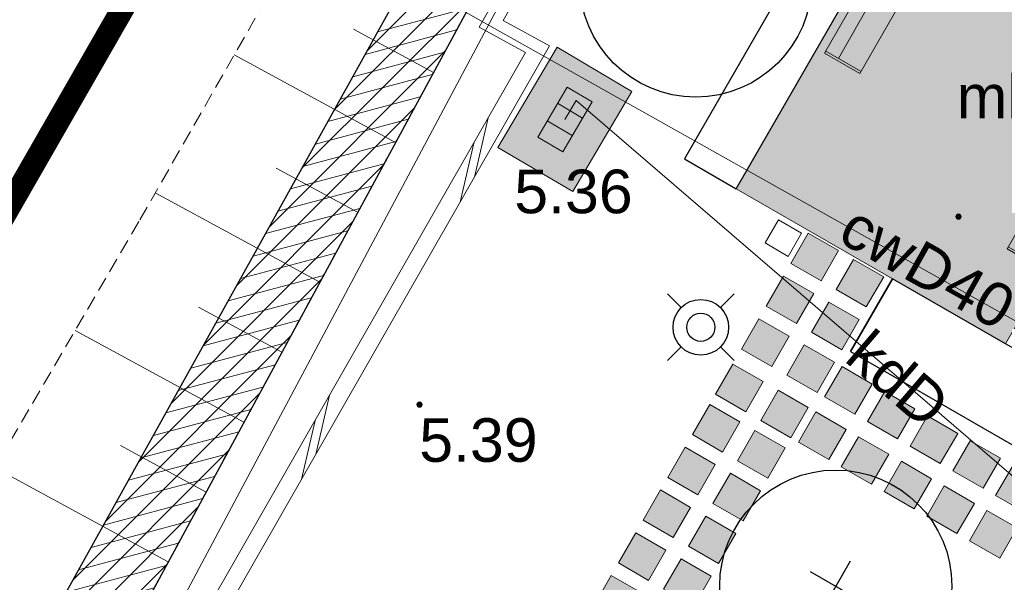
# Model space of a CAD drawing. Extents: x 5477758 to 5478333, y 5918235 to 5918502.
# Tile 62 of 130: x 5477929 to 5477946, y 5918438 to 5918447. Entities that reach past the tile are written whole.
import ezdxf
from ezdxf.enums import TextEntityAlignment as Align

# ---------------------------------------------------------------- set-up
doc = ezdxf.new("R2010")
doc.units = 0
doc.header["$LTSCALE"] = 0.25
doc.header["$PDSIZE"] = 0.75
doc.linetypes.add('budynki akt$0$DASHED', pattern=[19.05, 12.7, -6.35])
doc.linetypes.add('PRZER2-1', pattern=[3, 2, -1])
doc.layers.get('0').update_dxf_attribs({"linetype": 'CONTINUOUS', "lineweight": 13})
for name, color, linetype, lineweight in [('0_NAWIERZCHNIA MINERALNA', 43, 'CONTINUOUS', 0), ('0_podziały zieleni średniowysokiej i nasadzeń niskich', 7, 'CONTINUOUS', 0), ('0_PROJEKTOWANE ZABAWKI', 7, 'CONTINUOUS', 0), ('A_GRANICA OPRACOWANIA', 7, 'CONTINUOUS', 0), ('E_osw', 5, 'CONTINUOUS', 30), ('GESBZO', 252, 'CONTINUOUS', 50), ('GSSDSO', 252, 'CONTINUOUS', 18), ('GSSKOD_O', 252, 'PRZER2-1', 18), ('GSSZSN', 252, 'PRZER2-1', 18), ('GULCPR', 252, 'CONTINUOUS', 18), ('GULCPR_O', 252, 'CONTINUOUS', 18), ('GULKPR', 252, 'CONTINUOUS', 18), ('GULKPR_O', 252, 'CONTINUOUS', 18), ('GUPKKS', 252, 'CONTINUOUS', 18), ('GUPPRZ', 252, 'CONTINUOUS', 18), ('GUPPRZ_O', 252, 'CONTINUOUS', 18), ('OT_Rzedna', 252, 'CONTINUOUS', 18), ('wysokosci', 252, 'CONTINUOUS', 18), ('ZZ_cięcie-krzewów', 203, 'CONTINUOUS', 25), ('ZZ_ekran', 55, 'BATTING', 13), ('ZZ_grupa', 60, 'CONTINUOUS', 30), ('ZZ_grupa-krzewow-szraf', 60, 'CONTINUOUS', 13)]:
    doc.layers.add(name, color=color, linetype=linetype, lineweight=lineweight)
doc.layers.add('ZZ_PROJ-drzewa', color=7, linetype='CONTINUOUS')
doc.layers.add('ZZ_PROJ-obrys-rabaty', color=7, linetype='CONTINUOUS')
doc.styles.add('GEO-INFO', font='arial.ttf')
doc.linetypes.add('BATTING', pattern='A,0.00254,-2.54,[134,ltypeshp.shx,S=2.54,R=0,X=-2.54,Y=0],-5.08,[134,ltypeshp.shx,S=2.54,R=180,X=2.54,Y=0],-2.54', length=10.16254)

# ---------------------------------------------------------------- blocks, each defined once
blk = doc.blocks.new('POINT')
at = {"color": 0}
blk.add_point((0, 0), dxfattribs=at)
blk = doc.blocks.new('ODTN_2')
at = {"color": 0}
for points in [[(-1.5, -0.5), (0.5, 0.5)], [(-0.5, -0.5), (1.5, 0.5)]]:
    blk.add_lwpolyline(points, dxfattribs=at)
blk = doc.blocks.new('SUUS05')
at = {"color": 0}
blk.add_lwpolyline([(0.5, -0.25), (-0.5, -0.25), (-0.5, 0.25), (0.5, 0.25)], close=True, dxfattribs=at)
for points in [[(-0.175, -0.25), (-0.175, 0.25)], [(0.175, -0.25), (0.175, 0.25)]]:
    blk.add_lwpolyline(points, dxfattribs=at)
blk = doc.blocks.new('OTRN')
at = {"linetype": 'Continuous', "lineweight": 13}
blk.add_hatch(color=0, dxfattribs=at).paths.add_polyline_path([(0, -0.091, 1), (0, 0.091, 1)])
at = {"color": 0, "linetype": 'Continuous', "lineweight": 13}
blk.add_circle((0, 0), 0.0906, dxfattribs=at)
blk = doc.blocks.new('stara ławka w nowym miejscu')
at = {"color": 0}
for p, q in [((5470779.101, 5934415.094), (5470779.772, 5934415.292)), ((5470779.112, 5934415.056), (5470779.784, 5934415.254)), ((5470779.772, 5934415.292), (5470780.31, 5934413.47)), ((5470779.639, 5934413.272), (5470779.101, 5934415.094)), ((5470780.059, 5934413.438), (5470779.544, 5934415.183)), ((5470780.299, 5934413.508), (5470779.627, 5934413.31)), ((5470780.31, 5934413.47), (5470779.639, 5934413.272))]:
    blk.add_line(p, q, dxfattribs=at)
blk = doc.blocks.new('D4')
at = {"layer": 'ZZ_PROJ-drzewa'}
for p, q in [((0, -0.5), (0, 0.5)), ((0.5, 0), (-0.5, 0))]:
    blk.add_line(p, q, dxfattribs=at)
blk.add_circle((0, 0), 2, dxfattribs=at)
blk = doc.blocks.new('zw$6B5E')
at = {"layer": 'E_osw', "color": 5}
for p, q in [((0.363, 0.041), (0.128, 0.275)), ((1.04, 0.041), (1.275, 0.275)), ((0.363, -0.637), (0.128, -0.871)), ((1.04, -0.637), (1.275, -0.871))]:
    blk.add_line(p, q, dxfattribs=at)
for radius in [0.479, 0.242]:
    blk.add_circle((0.702, -0.298), radius, dxfattribs=at)

msp = doc.modelspace()

# ---------------------------------------------------------------- hatches: boundary and pattern name
at = {"lineweight": 0}
for points in [[(5477942.504, 5918442.82), (5477941.984, 5918443.12), (5477942.284, 5918443.639), (5477942.804, 5918443.34)], [(5477943.284, 5918442.371), (5477942.764, 5918442.67), (5477943.064, 5918443.19), (5477943.584, 5918442.89)], [(5477942.08, 5918442.084), (5477941.56, 5918442.383), (5477941.86, 5918442.903), (5477942.379, 5918442.603)], [(5477942.86, 5918441.634), (5477942.34, 5918441.934), (5477942.639, 5918442.454), (5477943.159, 5918442.154)], [(5477941.955, 5918441.867), (5477941.655, 5918441.347), (5477941.136, 5918441.647), (5477941.435, 5918442.166)], [(5477942.735, 5918441.418), (5477942.435, 5918440.898), (5477941.915, 5918441.197), (5477942.215, 5918441.717)], [(5477941.506, 5918441.087), (5477941.206, 5918440.567), (5477940.686, 5918440.867), (5477940.986, 5918441.387)], [(5477943.385, 5918441.043), (5477943.085, 5918440.523), (5477942.565, 5918440.823), (5477942.865, 5918441.343)], [(5477942.285, 5918440.638), (5477941.986, 5918440.118), (5477941.466, 5918440.417), (5477941.766, 5918440.937)], [(5477944.121, 5918440.619), (5477943.822, 5918440.099), (5477943.302, 5918440.398), (5477943.601, 5918440.918)], [(5477940.807, 5918439.874), (5477940.287, 5918440.174), (5477940.586, 5918440.694), (5477941.106, 5918440.394)], [(5477942.935, 5918440.263), (5477942.636, 5918439.743), (5477942.116, 5918440.043), (5477942.415, 5918440.563)], [(5477944.858, 5918440.194), (5477944.558, 5918439.674), (5477944.038, 5918439.974), (5477944.338, 5918440.494)], [(5477941.586, 5918439.425), (5477941.067, 5918439.724), (5477941.366, 5918440.244), (5477941.886, 5918439.945)], [(5477943.672, 5918439.839), (5477943.372, 5918439.319), (5477942.852, 5918439.619), (5477943.152, 5918440.138)], [(5477940.382, 5918439.138), (5477939.862, 5918439.437), (5477940.162, 5918439.957), (5477940.682, 5918439.658)], [(5477945.594, 5918439.77), (5477945.295, 5918439.25), (5477944.775, 5918439.55), (5477945.074, 5918440.069)], [(5477944.408, 5918439.415), (5477944.109, 5918438.895), (5477943.589, 5918439.194), (5477943.888, 5918439.714)], [(5477946.331, 5918439.346), (5477946.031, 5918438.826), (5477945.511, 5918439.125), (5477945.811, 5918439.645)], [(5477941.162, 5918438.688), (5477940.642, 5918438.988), (5477940.942, 5918439.508), (5477941.462, 5918439.208)], [(5477945.145, 5918438.99), (5477944.845, 5918438.47), (5477944.325, 5918438.77), (5477944.625, 5918439.29)], [(5477939.958, 5918438.401), (5477939.438, 5918438.701), (5477939.738, 5918439.221), (5477940.257, 5918438.921)], [(5477940.738, 5918437.952), (5477940.218, 5918438.251), (5477940.517, 5918438.771), (5477941.037, 5918438.472)], [(5477945.881, 5918438.566), (5477945.582, 5918438.046), (5477945.062, 5918438.345), (5477945.361, 5918438.865)], [(5477939.534, 5918437.665), (5477939.014, 5918437.964), (5477939.313, 5918438.484), (5477939.833, 5918438.185)], [(5477940.313, 5918437.215), (5477939.793, 5918437.515), (5477940.093, 5918438.035), (5477940.613, 5918437.735)], [(5477939.109, 5918436.928), (5477938.589, 5918437.228), (5477938.889, 5918437.748), (5477939.409, 5918437.448)]]:
    msp.add_hatch(color=254, dxfattribs=at).paths.add_polyline_path(points)
at = {"layer": '0_NAWIERZCHNIA MINERALNA', "transparency": 33554636}
for points in [[(5477944.188, 5918449.863), (5477948.829, 5918447.192), (5477945.683, 5918441.734), (5477941.044, 5918444.404)], [(5477937.956, 5918446.84), (5477936.939, 5918445.118), (5477938.23, 5918444.356), (5477939.247, 5918446.078)]]:
    msp.add_hatch(color=256, dxfattribs=at).paths.add_polyline_path(points)
at = {"layer": 'ZZ_cięcie-krzewów', "ltscale": 0.25}
h = msp.add_hatch(dxfattribs=at)
h.set_pattern_fill('ANSI31', color=256, scale=0.1)
h.set_pattern_definition([(45, (0, 0), (-0.224506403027, 0.224506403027), [])])
edge = h.paths.add_edge_path()
edge.add_line((5477944.967, 5918463.262), (5477929.952, 5918435.573))
edge.add_line((5477929.952, 5918435.573), (5477928.8, 5918436.198))
edge.add_line((5477928.8, 5918436.198), (5477944.111, 5918463.726))
edge.add_line((5477944.111, 5918463.726), (5477944.962, 5918463.253))
at = {"layer": 'ZZ_grupa-krzewow-szraf'}
h = msp.add_hatch(dxfattribs=at)
h.set_pattern_fill('ANSI31', color=256, scale=0.1, angle=90)
h.set_pattern_definition([(194.933, (5477837.84446, 5918344.9947), (0.08181636, -0.30677734), [])])
edge = h.paths.add_edge_path()
edge.add_line((5477944.967, 5918463.262), (5477929.952, 5918435.573))
edge.add_line((5477929.952, 5918435.573), (5477928.8, 5918436.198))
edge.add_line((5477928.8, 5918436.198), (5477944.111, 5918463.726))
edge.add_line((5477944.111, 5918463.726), (5477944.962, 5918463.253))

# ---------------------------------------------------------------- linework, layer by layer
for points in [[(5477942.504, 5918442.82), (5477941.984, 5918443.12), (5477942.284, 5918443.639), (5477942.804, 5918443.34), (5477942.504, 5918442.82)], [(5477943.284, 5918442.371), (5477942.764, 5918442.67), (5477943.064, 5918443.19), (5477943.584, 5918442.89), (5477943.284, 5918442.371)], [(5477942.08, 5918442.084), (5477941.56, 5918442.383), (5477941.86, 5918442.903), (5477942.379, 5918442.603), (5477942.08, 5918442.084)], [(5477942.86, 5918441.634), (5477942.34, 5918441.934), (5477942.639, 5918442.454), (5477943.159, 5918442.154), (5477942.86, 5918441.634)], [(5477941.955, 5918441.867), (5477941.655, 5918441.347), (5477941.136, 5918441.647), (5477941.435, 5918442.166), (5477941.955, 5918441.867)], [(5477942.735, 5918441.418), (5477942.435, 5918440.898), (5477941.915, 5918441.197), (5477942.215, 5918441.717), (5477942.735, 5918441.418)], [(5477941.506, 5918441.087), (5477941.206, 5918440.567), (5477940.686, 5918440.867), (5477940.986, 5918441.387), (5477941.506, 5918441.087)], [(5477943.385, 5918441.043), (5477943.085, 5918440.523), (5477942.565, 5918440.823), (5477942.865, 5918441.343), (5477943.385, 5918441.043)], [(5477942.285, 5918440.638), (5477941.986, 5918440.118), (5477941.466, 5918440.417), (5477941.766, 5918440.937), (5477942.285, 5918440.638)], [(5477944.121, 5918440.619), (5477943.822, 5918440.099), (5477943.302, 5918440.398), (5477943.601, 5918440.918), (5477944.121, 5918440.619)], [(5477940.807, 5918439.874), (5477940.287, 5918440.174), (5477940.586, 5918440.694), (5477941.106, 5918440.394), (5477940.807, 5918439.874)], [(5477942.935, 5918440.263), (5477942.636, 5918439.743), (5477942.116, 5918440.043), (5477942.415, 5918440.563), (5477942.935, 5918440.263)], [(5477944.858, 5918440.194), (5477944.558, 5918439.674), (5477944.038, 5918439.974), (5477944.338, 5918440.494), (5477944.858, 5918440.194)], [(5477941.586, 5918439.425), (5477941.067, 5918439.724), (5477941.366, 5918440.244), (5477941.886, 5918439.945), (5477941.586, 5918439.425)], [(5477943.672, 5918439.839), (5477943.372, 5918439.319), (5477942.852, 5918439.619), (5477943.152, 5918440.138), (5477943.672, 5918439.839)], [(5477940.382, 5918439.138), (5477939.862, 5918439.437), (5477940.162, 5918439.957), (5477940.682, 5918439.658), (5477940.382, 5918439.138)], [(5477945.594, 5918439.77), (5477945.295, 5918439.25), (5477944.775, 5918439.55), (5477945.074, 5918440.069), (5477945.594, 5918439.77)], [(5477944.408, 5918439.415), (5477944.109, 5918438.895), (5477943.589, 5918439.194), (5477943.888, 5918439.714), (5477944.408, 5918439.415)], [(5477946.331, 5918439.346), (5477946.031, 5918438.826), (5477945.511, 5918439.125), (5477945.811, 5918439.645), (5477946.331, 5918439.346)], [(5477941.162, 5918438.688), (5477940.642, 5918438.988), (5477940.942, 5918439.508), (5477941.462, 5918439.208), (5477941.162, 5918438.688)], [(5477945.145, 5918438.99), (5477944.845, 5918438.47), (5477944.325, 5918438.77), (5477944.625, 5918439.29), (5477945.145, 5918438.99)], [(5477939.958, 5918438.401), (5477939.438, 5918438.701), (5477939.738, 5918439.221), (5477940.257, 5918438.921), (5477939.958, 5918438.401)], [(5477940.738, 5918437.952), (5477940.218, 5918438.251), (5477940.517, 5918438.771), (5477941.037, 5918438.472), (5477940.738, 5918437.952)], [(5477945.881, 5918438.566), (5477945.582, 5918438.046), (5477945.062, 5918438.345), (5477945.361, 5918438.865), (5477945.881, 5918438.566)], [(5477939.534, 5918437.665), (5477939.014, 5918437.964), (5477939.313, 5918438.484), (5477939.833, 5918438.185), (5477939.534, 5918437.665)], [(5477940.313, 5918437.215), (5477939.793, 5918437.515), (5477940.093, 5918438.035), (5477940.613, 5918437.735), (5477940.313, 5918437.215)], [(5477939.109, 5918436.928), (5477938.589, 5918437.228), (5477938.889, 5918437.748), (5477939.409, 5918437.448), (5477939.109, 5918436.928)]]:
    msp.add_lwpolyline(points)
at = {"layer": '0_podziały zieleni średniowysokiej i nasadzeń niskich'}
msp.add_lwpolyline([(5477944.188, 5918449.863), (5477948.829, 5918447.192), (5477945.683, 5918441.734), (5477941.044, 5918444.404), (5477944.188, 5918449.863)], dxfattribs=at)
msp.add_lwpolyline([(5477944.188, 5918449.863), (5477948.829, 5918447.192), (5477945.683, 5918441.734), (5477941.044, 5918444.404), (5477944.188, 5918449.863)], dxfattribs=at)
at = {"layer": '0_podziały zieleni średniowysokiej i nasadzeń niskich', "lineweight": 0}
msp.add_lwpolyline([(5477937.956, 5918446.84), (5477936.939, 5918445.118), (5477938.23, 5918444.356), (5477939.247, 5918446.078)], close=True, dxfattribs=at)
at = {"layer": '0_PROJEKTOWANE ZABAWKI'}
msp.add_lwpolyline([(5477941.94, 5918443.242), (5477942.169, 5918443.641), (5477941.771, 5918443.871), (5477941.541, 5918443.472), (5477941.94, 5918443.242)], dxfattribs=at)
at = {"layer": 'A_GRANICA OPRACOWANIA', "color": 1, "linetype": 'budynki akt$0$DASHED', "ltscale": 0.1, "const_width": 0.4}
msp.add_lwpolyline([(5477924.666, 5918437.385), (5477923.68, 5918435.693), (5477947.085, 5918422.232), (5477949.411, 5918426.304), (5477947.596, 5918427.361), (5477964.141, 5918455.941), (5477965.541, 5918458.35), (5477956.078, 5918463.925), (5477947.799, 5918468.803), (5477947.799, 5918468.803), (5477943.997, 5918471.043), (5477943.489, 5918470.182), (5477933.716, 5918453.151), (5477933.004, 5918451.909), (5477924.666, 5918437.385)], dxfattribs=at)
at = {"layer": 'GESBZO', "linetype": 'Continuous', "lineweight": 50}
msp.add_lwpolyline([(5477938.187, 5918486.305), (5477944.481, 5918482.719), (5477947.274, 5918480.998), (5477931.149, 5918452.977), (5477933.004, 5918451.909), (5477924.666, 5918437.385), (5477915.543, 5918442.632), (5477923.558, 5918456.638), (5477921.783, 5918457.715)], close=True, dxfattribs=at)
at = {"layer": 'GSSDSO', "linetype": 'Continuous', "lineweight": 18}
msp.add_lwpolyline([(5477930.395, 5918433.886), (5477937.827, 5918446.866), (5477937.028, 5918447.302), (5477942.928, 5918457.672), (5477942.928, 5918457.672), (5477942.928, 5918457.672), (5477942.676, 5918457.835), (5477942.676, 5918457.835), (5477942.676, 5918457.835), (5477936.617, 5918447.185), (5477937.415, 5918446.75), (5477930.139, 5918434.043)], dxfattribs=at)
at = {"layer": 'GSSZSN', "linetype": 'PRZER2-1', "lineweight": 18, "ltscale": 0.5}
for points in [[(5477929.356, 5918434.475), (5477926.268, 5918436.181), (5477930.77, 5918443.87), (5477944.733, 5918468.243), (5477950.113, 5918477.734), (5477949.938, 5918479.477), (5477950.546, 5918480.534)], [(5477950.546, 5918480.534), (5477953.061, 5918478.205), (5477947.805, 5918468.497), (5477938.059, 5918450.522), (5477929.356, 5918434.475)]]:
    msp.add_lwpolyline(points, dxfattribs=at)
at = {"layer": 'GSSZSN', "linetype": 'Continuous', "lineweight": 18, "flags": 128}
for points in [[(5477935.828, 5918446.408), (5477934.453, 5918447.153)], [(5477935.175, 5918445.204), (5477932.397, 5918446.71)], [(5477934.522, 5918444), (5477933.119, 5918444.761)], [(5477933.869, 5918442.796), (5477931.036, 5918444.333)], [(5477933.216, 5918441.593), (5477931.782, 5918442.37)], [(5477932.563, 5918440.389), (5477929.655, 5918441.966)], [(5477931.91, 5918439.185), (5477930.437, 5918439.984)], [(5477931.258, 5918437.981), (5477928.27, 5918439.601)]]:
    msp.add_lwpolyline(points, dxfattribs=at)
at = {"layer": 'GULCPR', "linetype": 'Continuous', "lineweight": 18}
msp.add_lwpolyline([(5477953.623, 5918437.772), (5477931.891, 5918449.971)], dxfattribs=at)
at = {"layer": 'GULKPR', "linetype": 'Continuous', "lineweight": 18}
msp.add_lwpolyline([(5477938.093, 5918445.598), (5477938.283, 5918445.922), (5477949.403, 5918436.363)], dxfattribs=at)
at = {"layer": 'OT_Rzedna', "color": 7}
msp.add_point((5477944.872, 5918443.926), dxfattribs=at)
at = {"layer": 'ZZ_ekran', "ltscale": 0.15}
msp.add_lwpolyline([(5477924.956, 5918437.227), (5477929.966, 5918434.451), (5477946.563, 5918465.594), (5477947.807, 5918464.878), (5477949.131, 5918467.532), (5477944.546, 5918470.186), (5477944.386, 5918469.903)], dxfattribs=at)
at = {"layer": 'ZZ_grupa', "elevation": 10.06}
msp.add_lwpolyline([(5477944.967, 5918463.262), (5477929.952, 5918435.573), (5477928.8, 5918436.198), (5477944.111, 5918463.726), (5477944.962, 5918463.253)], dxfattribs=at)
at = {"layer": 'ZZ_PROJ-obrys-rabaty'}
msp.add_line((5477943.014, 5918441.603), (5477943.735, 5918442.855), dxfattribs=at)
msp.add_lwpolyline([(5477944.188, 5918449.863), (5477943.299, 5918450.376), (5477940.153, 5918444.918), (5477941.042, 5918444.406)], close=True, dxfattribs=at)
msp.add_lwpolyline([(5477943.735, 5918442.855), (5477943.014, 5918441.603), (5477947.91, 5918438.782), (5477948.657, 5918440.077), (5477945.683, 5918441.734), (5477943.735, 5918442.855)], dxfattribs=at)

# ---------------------------------------------------------------- block references
at = {"layer": '0_PROJEKTOWANE ZABAWKI'}
for p, rotation in [((13547875.4, 6069774.929), 133.7464265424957), ((-2592316.197, 5785915.872), 313.6129553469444)]:
    msp.add_blockref('stara ławka w nowym miejscu', p, dxfattribs=dict(at, rotation=rotation))
at = {"layer": 'E_osw'}
msp.add_blockref('zw$6B5E', (5477939.731, 5918442.319), dxfattribs=at)
at = {"layer": 'GSSDSO', "lineweight": 18, "xscale": 0.5}
for p, yscale, rotation in [((5477936.528, 5918444.898), 0.300000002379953, 240.206743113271), ((5477933.795, 5918440.125), 0.300000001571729, 240.2067430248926)]:
    msp.add_blockref('ODTN_2', p, dxfattribs=dict(at, yscale=yscale, rotation=rotation))
at = {"layer": 'GUPKKS', "lineweight": 18, "rotation": 59.44249795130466}
msp.add_blockref('SUUS05', (5477938.093, 5918445.598), dxfattribs=at)
at = {"layer": 'GUPPRZ', "lineweight": 18}
msp.add_blockref('POINT', (5477938.283, 5918445.922), dxfattribs=at)
at = {"layer": 'OT_Rzedna', "color": 7, "linetype": 'Continuous', "xscale": 0.5, "yscale": 0.5, "zscale": 0.5}
for p in [(5477944.872, 5918443.926), (5477935.588, 5918440.69)]:
    msp.add_blockref('OTRN', p, dxfattribs=at)
at = {"layer": 'ZZ_PROJ-drzewa', "lineweight": 30, "rotation": 60.0468467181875}
for p in [(5477940.345, 5918447.983), (5477942.758, 5918437.564)]:
    msp.add_blockref('D4', p, dxfattribs=at)

# ---------------------------------------------------------------- texts
at = {"layer": 'GSSKOD_O', "linetype": 'Continuous', "lineweight": 0, "style": 'GEO-INFO'}
msp.add_text('mb.', height=0.75, dxfattribs=at).set_placement((5477945.714, 5918446.005), align=Align.MIDDLE)
at = {"layer": 'GULCPR_O', "linetype": 'Continuous', "lineweight": 0, "style": 'GEO-INFO'}
msp.add_text('cwD40', height=0.75, rotation=330.6909, dxfattribs=at).set_placement((5477944.34, 5918443.064), align=Align.MIDDLE)
at = {"layer": 'GULKPR_O', "linetype": 'Continuous', "lineweight": 0, "style": 'GEO-INFO'}
msp.add_text('kdD', height=0.75, rotation=319.3192, dxfattribs=at).set_placement((5477943.843, 5918441.142), align=Align.MIDDLE)
at = {"layer": 'GUPPRZ_O', "linetype": 'Continuous', "lineweight": 0, "style": 'GEO-INFO'}
msp.add_text('5.36', height=0.75, dxfattribs=at).set_placement((5477937.22, 5918444.359), align=Align.MIDDLE_LEFT)
at = {"layer": 'wysokosci', "style": 'GEO-INFO'}
msp.add_text('5.39', height=0.75, dxfattribs=at).set_placement((5477935.583, 5918440.455), align=Align.TOP_LEFT)
at = {"layer": 'wysokosci', "color": 7, "style": 'GEO-INFO'}
msp.add_text('5.39', height=0.75, dxfattribs=at).set_placement((5477935.583, 5918440.455), align=Align.TOP_LEFT)

doc.saveas('drawing.dxf')
